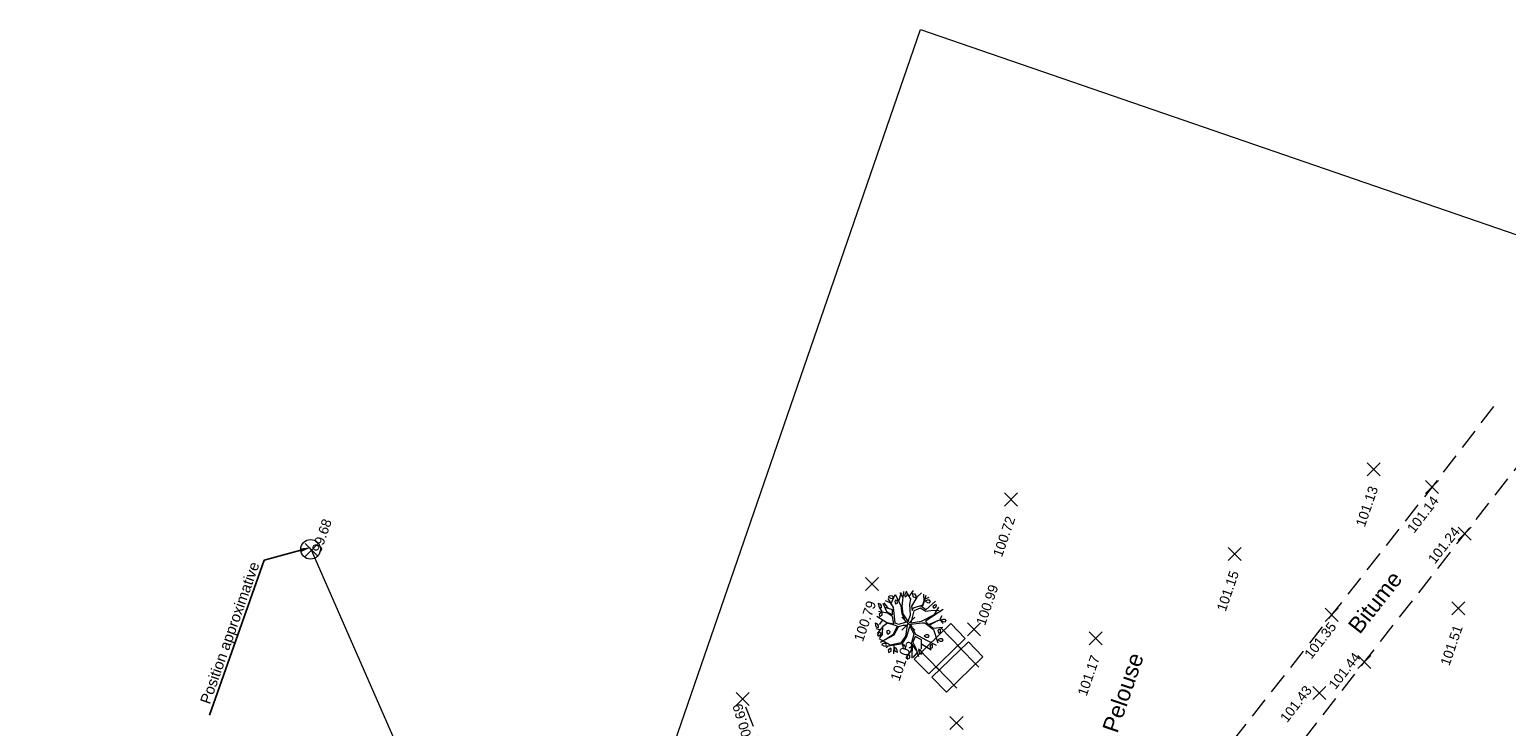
# Model space of a CAD drawing. Header units: metres. Extents: x 1525420.5 to 1525506.7, y 4222321 to 4222419.7.
# Tile 7 of 9: x 1525423.1 to 1525468.5, y 4222398.3 to 4222419.7. Entities that reach past the tile are written whole.
import ezdxf
from ezdxf import colors
from ezdxf.entities.mleader import LeaderData, LeaderLine
from ezdxf.enums import TextEntityAlignment as Align
from ezdxf.math import Vec2, Vec3

# ---------------------------------------------------------------- set-up
doc = ezdxf.new("R2010")
doc.units = ezdxf.units.M
doc.header["$LTSCALE"] = 0.2
doc.header["$PDMODE"] = 3
doc.header["$PDSIZE"] = 0.2
doc.linetypes.add('CACHE2', pattern=[4.7625, 3.175, -1.5875])
doc.layers.get('0').update_dxf_attribs({"lineweight": 9})
for name, color, linetype, lineweight in [('0_Cadre', 7, 'Continuous', 9), ('Mobilier urbain', 250, 'Continuous', 9), ('Points', 7, 'Continuous', 9), ('Points_Alt', 7, 'Continuous', 9), ('Réseau_EU_Ligne', 36, 'Continuous', 9), ('Réseau_EU_Symbole', 36, 'Continuous', 9), ('Réseau_EU_Texte', 36, 'Continuous', 9), ('Voirie_Bordure', 7, 'CACHE2', 9), ('Voirie_Texte', 7, 'Continuous', 9), ('Végétation_Symbole', 75, 'Continuous', 9), ('Végétation_Texte', 75, 'Continuous', 9)]:
    doc.layers.add(name, color=color, linetype=linetype, lineweight=lineweight)
doc.styles.add('ARC GEO 6', font='simplex.shx', dxfattribs={"width": 0.6, "oblique": 18})
doc.styles.get("Standard").update_dxf_attribs({"font": 'arial.ttf'})

# ---------------------------------------------------------------- blocks, each defined once
blk = doc.blocks.new('v024')
at = {"color": 0, "linetype": 'Continuous'}
for p, q in [((-0.194, 0.773), (-0.125, 0.977)), ((0.263, 0.755), (0.194, 0.961)), ((0.269, 0.839), (0.375, 0.914)), ((-0.681, 0.436), (-0.831, 0.459)), ((-0.65, 0.406), (-0.606, 0.714)), ((-0.369, 0.695), (-0.481, 0.806)), ((-0.456, 0.561), (-0.444, 0.822)), ((0.669, 0.469), (0.731, 0.714)), ((0.856, 0.361), (0.888, 0.506)), ((-0.819, 0.109), (-0.931, 0.214)), ((-0.681, 0.267), (-0.85, 0.391)), ((-0.75, -0.409), (-0.862, -0.409)), ((-0.756, -0.113), (-0.819, -0.264)), ((-0.494, -0.619), (-0.575, -0.698)), ((-0.231, -0.725), (-0.169, -0.98)), ((0.487, -0.742), (0.406, -0.927)), ((0.538, -0.461), (0.862, -0.556))]:
    blk.add_line(p, q, dxfattribs=at)
at = {"color": 0, "linetype": 'Continuous', "flags": 128}
for points in [[(-0.013, 0.053), (-0.225, 0.23), (-0.319, 0.445), (-0.388, 0.87)], [(-0.019, 0.055), (-0.006, 0.261), (-0.113, 0.553), (-0.125, 0.708), (-0.331, 0.9)], [(0.125, 0.977), (0.025, 0.816), (-0.05, 0.514), (0.006, 0.398), (0.019, 0.483), (0.256, 0.653), (0.275, 0.953)], [(-0.788, 0.538), (-0.556, 0.328), (-0.388, -0.086), (-0.275, -0.102), (-0.081, 0.02), (-0.25, 0.222), (-0.344, 0.441), (-0.594, 0.706)], [(0.769, 0.622), (0.531, 0.542), (0.394, 0.481), (0.212, 0.538), (0.05, 0.406), (0.062, 0.045), (0.356, 0.177), (0.669, 0.469), (0.812, 0.622)], [(0.581, 0.852), (0.381, 0.527), (0.244, 0.58), (0.219, 0.589), (0.269, 0.647), (0.269, 0.836)], [(0.869, 0.684), (0.462, 0.206), (0.581, 0.144), (0.856, 0.361), (0.987, 0.283)], [(-0.406, -0.125), (-0.506, 0.069), (-0.669, 0.122), (-0.944, 0.098)], [(-0.8, 0.275), (-0.575, 0.261), (-0.525, 0.113), (-0.7, 0.153), (-0.875, 0.361)], [(-0.006, 0), (0, 0), (0, 0.008)], [(0, -0.008), (0, 0), (0.006, 0)], [(0.975, -0.388), (0.638, -0.325), (0.3, -0.25), (0.069, -0.002), (0.388, 0.13), (0.462, 0.153), (0.756, 0.036), (0.987, -0.302)], [(0.8, 0.319), (0.612, 0.13), (0.744, 0.075), (1.006, 0.183)], [(-0.406, -0.133), (-0.612, -0.156), (-0.95, -0.056)], [(-0.319, -0.164), (-0.594, -0.164), (-0.7, -0.294), (-0.8, -0.533)], [(-0.706, -0.298), (-0.65, -0.527), (-0.7, -0.641)], [(-0.256, -0.164), (-0.125, -0.086), (-0.019, -0.056), (0.019, -0.38), (-0.05, -0.603), (-0.331, -0.756), (-0.7, -0.672)], [(-0.256, -0.163), (-0.312, -0.448), (-0.638, -0.769)], [(-0.319, -0.163), (-0.294, -0.163), (-0.337, -0.43), (-0.369, -0.488), (-0.5, -0.62)], [(-0.431, -0.864), (-0.388, -0.795), (-0.006, -0.611), (0.069, -0.38), (0.069, -0.062), (0.244, -0.256), (0.244, -0.517), (0.3, -0.734), (0.212, -0.988)], [(0.581, -0.611), (0.506, -0.348), (0.3, -0.311), (0.275, -0.486), (0.4, -0.617), (0.562, -0.85)], [(-0.312, -0.858), (-0.35, -0.92), (-0.312, -0.981), (-0.263, -0.92), (-0.275, -0.858), (-0.312, -0.848)], [(0.45, -0.694), (0.275, -0.55), (0.388, -0.95)]]:
    blk.add_lwpolyline(points, dxfattribs=at)
for points in [[(0, 0.791), (-0.075, 0.791), (-0.131, 0.886), (-0.069, 0.886), (-0.019, 0.844)], [(-0.638, 0.622), (-0.675, 0.648), (-0.737, 0.631), (-0.788, 0.587), (-0.712, 0.569), (-0.65, 0.58)], [(-0.562, 0.508), (-0.525, 0.447), (-0.513, 0.455), (-0.475, 0.489), (-0.5, 0.561), (-0.55, 0.553)], [(-0.263, 0.791), (-0.275, 0.852), (-0.312, 0.859), (-0.35, 0.791), (-0.312, 0.728)], [(0.444, 0.808), (0.406, 0.834), (0.344, 0.817), (0.294, 0.772), (0.369, 0.755), (0.431, 0.764)], [(0.594, 0.631), (0.556, 0.694), (0.6, 0.762), (0.631, 0.755), (0.644, 0.694)], [(-1.013, 0.323), (-0.962, 0.227), (-0.888, 0.227), (-0.9, 0.28), (-0.95, 0.323)], [(-0.812, 0.023), (-0.825, 0.084), (-0.856, 0.094), (-0.9, 0.023), (-0.862, -0.038)], [(1.044, 0.394), (1.006, 0.42), (0.944, 0.402), (0.894, 0.359), (0.969, 0.341), (1.031, 0.35)], [(0.944, -0.011), (0.981, 0.023), (0.956, 0.095), (0.906, 0.084), (0.894, 0.042), (0.931, -0.02)], [(-0.812, -0.355), (-0.825, -0.302), (-0.875, -0.259), (-0.944, -0.259), (-0.888, -0.355)], [(-0.525, -0.428), (-0.544, -0.367), (-0.506, -0.347), (-0.456, -0.38), (-0.456, -0.428), (-0.494, -0.477)], [(0.694, -0.18), (0.656, -0.153), (0.594, -0.17), (0.544, -0.214), (0.619, -0.233), (0.681, -0.223)], [(0.856, -0.408), (0.806, -0.417), (0.794, -0.461), (0.831, -0.523), (0.844, -0.514), (0.881, -0.478)], [(1.081, -0.153), (1.019, -0.17), (0.969, -0.214), (1.044, -0.233), (1.106, -0.223), (1.119, -0.18)], [(-0.737, -0.611), (-0.775, -0.55), (-0.731, -0.48), (-0.7, -0.488), (-0.688, -0.55)], [(-0.438, -0.778), (-0.475, -0.752), (-0.538, -0.77), (-0.587, -0.814), (-0.513, -0.831), (-0.45, -0.823)], [(-0.144, -0.797), (-0.206, -0.797), (-0.15, -0.894), (-0.075, -0.894), (-0.094, -0.841)], [(0.069, -0.645), (0.006, -0.645), (0.056, -0.744), (0.131, -0.744), (0.119, -0.691)], [(0.5, -0.656), (0.556, -0.752), (0.631, -0.752), (0.619, -0.698), (0.569, -0.656)], [(0.275, -0.884), (0.231, -0.955), (0.269, -1.016), (0.319, -0.955), (0.306, -0.894)]]:
    blk.add_lwpolyline(points, close=True, dxfattribs=at)
blk = doc.blocks.new('M011')
at = {"color": 0}
for points in [[(0, 0.885829), (2, 0.885829), (2, 0.085829), (0, 0.085829)], [(0, -0.885829), (2, -0.885829), (2, -0.085829), (0, -0.085829)]]:
    blk.add_lwpolyline(points, close=True, dxfattribs=at)
for points in [[(0.4, -0.085829), (0.4, 1.057486)], [(1.6, -0.085829), (1.6, 1.057486)], [(0.4, 0.085829), (0.4, -1.057486)], [(1.6, 0.085829), (1.6, -1.057486)]]:
    blk.add_lwpolyline(points, dxfattribs=at)
blk = doc.blocks.new('AL_TCPOINT')
at = {"layer": 'Points'}
blk.add_point((0, 0), dxfattribs=at)
at = {"layer": 'Points_Alt', "style": 'ARC GEO 6', "oblique": 18, "width": 0.6}
blk.add_attdef('ALT', text='', height=0.1, dxfattribs=at).set_placement((0.25, -0.1), align=Align.MIDDLE_LEFT)
blk = doc.blocks.new('AFF05')
for radius in [0.5, 0.01]:
    blk.add_circle((0, 0), radius)

msp = doc.modelspace()

# ---------------------------------------------------------------- linework, layer by layer
at = {"layer": '0_Cadre'}
msp.add_lwpolyline([(1525423.144, 4222340.324), (1525450.508, 4222419.742), (1525506.668, 4222400.392), (1525479.304, 4222320.974)], close=True, dxfattribs=at)
at = {"layer": 'Réseau_EU_Ligne', "flags": 128}
msp.add_lwpolyline([(1525444.81, 4222374.035), (1525431.804, 4222403.743)], dxfattribs=at)
at = {"layer": 'Voirie_Bordure', "flags": 128}
for points in [[(1525468.106, 4222408.153), (1525466.219, 4222405.685), (1525463.134, 4222401.751), (1525460.049, 4222397.816), (1525456.963, 4222393.882), (1525456.912, 4222393.533)], [(1525470.3, 4222408.179), (1525467.218, 4222404.242), (1525464.135, 4222400.305), (1525461.053, 4222396.368), (1525458.831, 4222393.531), (1525458.88, 4222393.245)]]:
    msp.add_lwpolyline(points, dxfattribs=at)
msp.add_lwpolyline([(1525451.509, 4222386.558, -0.067779), (1525448.698, 4222390.71), (1525446.607, 4222395.185), (1525445.041, 4222399.16)], format="xyb", dxfattribs=at)

# ---------------------------------------------------------------- block references
at = {"layer": 'Mobilier urbain', "xscale": 0.7801347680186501, "yscale": 0.8006828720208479, "zscale": 0.8698762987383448, "rotation": 44.12896462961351}
msp.add_blockref('M011', (1525450.81, 4222399.884), dxfattribs=at)
at = {"layer": 'Points'}
ref = msp.add_blockref('AL_TCPOINT', (1525464.427, 4222406.223), dxfattribs=dict(at, rotation=70.98859408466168))
ref.add_attrib('ALT', '101.13', dxfattribs={"layer": 'Points_Alt', "height": 0.3, "rotation": 70.9886}).set_placement((1525464.007, 4222404.479), align=Align.MIDDLE_LEFT)
ref = msp.add_blockref('AL_TCPOINT', (1525466.219, 4222405.685), dxfattribs=dict(at, rotation=52.60505867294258))
ref.add_attrib('ALT', '101.14', dxfattribs={"layer": 'Points_Alt', "height": 0.3, "rotation": 412.6051}).set_placement((1525465.545, 4222404.327), align=Align.MIDDLE_LEFT)
ref = msp.add_blockref('AL_TCPOINT', (1525453.285, 4222405.296), dxfattribs=dict(at, rotation=70.98859408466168))
ref.add_attrib('ALT', '100.72', dxfattribs={"layer": 'Points_Alt', "height": 0.3, "rotation": 70.9886}).set_placement((1525452.865, 4222403.552), align=Align.MIDDLE_LEFT)
ref = msp.add_blockref('AL_TCPOINT', (1525431.804, 4222403.743), dxfattribs=dict(at, rotation=70.73517926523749))
ref.add_attrib('ALT', '99.68', dxfattribs={"layer": 'Points_Alt', "height": 0.3, "rotation": 70.7352}).set_placement((1525431.804, 4222403.743), align=Align.TOP_LEFT)
ref = msp.add_blockref('AL_TCPOINT', (1525467.218, 4222404.242), dxfattribs=dict(at, rotation=51.93916723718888))
ref.add_attrib('ALT', '101.24', dxfattribs={"layer": 'Points_Alt', "height": 0.3, "rotation": 411.9392}).set_placement((1525466.185, 4222403.385), align=Align.MIDDLE_LEFT)
ref = msp.add_blockref('AL_TCPOINT', (1525460.155, 4222403.624), dxfattribs=dict(at, rotation=70.98859408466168))
ref.add_attrib('ALT', '101.15', dxfattribs={"layer": 'Points_Alt', "height": 0.3, "rotation": 70.9886}).set_placement((1525459.735, 4222401.88), align=Align.MIDDLE_LEFT)
ref = msp.add_blockref('AL_TCPOINT', (1525449.013, 4222402.697), dxfattribs=dict(at, rotation=70.98859408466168))
ref.add_attrib('ALT', '100.79', dxfattribs={"layer": 'Points_Alt', "height": 0.3, "rotation": 70.9886}).set_placement((1525448.594, 4222400.953), align=Align.MIDDLE_LEFT)
ref = msp.add_blockref('AL_TCPOINT', (1525452.15, 4222401.304), dxfattribs=dict(at, rotation=70.98859408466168))
ref.add_attrib('ALT', '100.99', dxfattribs={"layer": 'Points_Alt', "height": 0.3, "rotation": 70.9886}).set_placement((1525452.345, 4222401.45), align=Align.MIDDLE_LEFT)
ref = msp.add_blockref('AL_TCPOINT', (1525463.134, 4222401.751), dxfattribs=dict(at, rotation=51.89683564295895))
ref.add_attrib('ALT', '101.35', dxfattribs={"layer": 'Points_Alt', "height": 0.3, "rotation": 411.8968}).set_placement((1525462.391, 4222400.462), align=Align.MIDDLE_LEFT)
ref = msp.add_blockref('AL_TCPOINT', (1525467.026, 4222401.952), dxfattribs=dict(at, rotation=70.98859408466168))
ref.add_attrib('ALT', '101.51', dxfattribs={"layer": 'Points_Alt', "height": 0.3, "rotation": 70.9886}).set_placement((1525466.606, 4222400.208), align=Align.MIDDLE_LEFT)
ref = msp.add_blockref('AL_TCPOINT', (1525450.133, 4222401.483), dxfattribs=dict(at, rotation=70.98859408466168))
ref.add_attrib('ALT', '101.05', dxfattribs={"layer": 'Points_Alt', "height": 0.3, "rotation": 70.9886}).set_placement((1525449.714, 4222399.739), align=Align.MIDDLE_LEFT)
ref = msp.add_blockref('AL_TCPOINT', (1525455.884, 4222401.025), dxfattribs=dict(at, rotation=70.98859408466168))
ref.add_attrib('ALT', '101.17', dxfattribs={"layer": 'Points_Alt', "height": 0.3, "rotation": 70.9886}).set_placement((1525455.464, 4222399.281), align=Align.MIDDLE_LEFT)
ref = msp.add_blockref('AL_TCPOINT', (1525464.135, 4222400.305), dxfattribs=dict(at, rotation=51.93916723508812))
ref.add_attrib('ALT', '101.44', dxfattribs={"layer": 'Points_Alt', "height": 0.3, "rotation": 411.9392}).set_placement((1525463.132, 4222399.525), align=Align.MIDDLE_LEFT)
ref = msp.add_blockref('AL_TCPOINT', (1525462.754, 4222399.352), dxfattribs=dict(at, rotation=52.41939228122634))
ref.add_attrib('ALT', '101.43', dxfattribs={"layer": 'Points_Alt', "height": 0.3, "rotation": 412.4194}).set_placement((1525461.647, 4222398.505), align=Align.MIDDLE_LEFT)
ref = msp.add_blockref('AL_TCPOINT', (1525445.041, 4222399.16), dxfattribs=dict(at, rotation=106.8026209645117))
ref.add_attrib('ALT', '100.69', dxfattribs={"layer": 'Points_Alt', "height": 0.3, "rotation": 466.8026}).set_placement((1525445.239, 4222397.779), align=Align.MIDDLE_LEFT)
ref = msp.add_blockref('AL_TCPOINT', (1525451.613, 4222398.425), dxfattribs=dict(at, rotation=70.98859408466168))
ref.add_attrib('ALT', '101.11', dxfattribs={"layer": 'Points_Alt', "height": 0.3, "rotation": 70.9886}).set_placement((1525451.193, 4222396.682), align=Align.MIDDLE_LEFT)
at = {"layer": 'Réseau_EU_Symbole', "xscale": 0.6039147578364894, "yscale": 0.6039147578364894, "zscale": 0.6039147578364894}
msp.add_blockref('AFF05', (1525431.774, 4222403.764, -1.13), dxfattribs=at)
at = {"layer": 'Végétation_Symbole', "xscale": 1.043928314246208, "yscale": 1.043928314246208, "zscale": 1.043928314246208, "rotation": 343.8317172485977}
msp.add_blockref('v024', (1525450.133, 4222401.483), dxfattribs=at)

# ---------------------------------------------------------------- texts
at = {"layer": 'Voirie_Texte'}
msp.add_text('Bitume', height=0.5, rotation=51.9392, dxfattribs=at).set_placement((1525463.995, 4222401.13))
at = {"layer": 'Végétation_Texte'}
msp.add_text('Pelouse', height=0.5, rotation=70.9886, dxfattribs=at).set_placement((1525456.55, 4222398.086))

# ---------------------------------------------------------------- leaders
at = {"layer": 'Réseau_EU_Texte'}
ml = msp.add_multileader_mtext('Standard', dxfattribs=at)
ml.set_content('Position approximative', color=256)
ml.set_leader_properties()
ml.build(insert=Vec2(0, 0))
ml.multileader.update_dxf_attribs({"text_right_attachment_type": 6, "dogleg_length": 0.36, "arrow_head_size": 0.327, "scale": 4.081477})
ctx = ml.context
ctx.base_point, ctx.scale, ctx.char_height, ctx.arrow_head_size, ctx.landing_gap_size, ctx.plane_origin, ctx.plane_x_axis, ctx.plane_y_axis = Vec3(1525428.532, 4222398.916), 4.081477, 0.32652, 0.327, 0.163, Vec3(1525431.151, 4222402.933), Vec3(0.333719, 0.942673), Vec3(-0.942673, 0.333719)
ctx.right_attachment, ctx.text_align_type = 6, 2
notes = []
notes.append((ctx, [(0, (1, 1, 0), (1525430.351, 4222403.429), (-0.333719, -0.942673), 9.361851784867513e-11, [(0, [(1525431.795, 4222403.826)], 0, [])])]))
ctx.mtext.insert, ctx.mtext.text_direction, ctx.mtext.rotation, ctx.mtext.alignment, ctx.mtext.flow_direction = Vec3(1525429.903, 4222403.415), Vec3(0.333719, 0.942673), 1.23055, 3, 5
for ctx, leaders in notes:
    for number, flags, end, landing, length, lines in leaders:
        leader = LeaderData()
        leader.index, (leader.has_last_leader_line, leader.has_dogleg_vector, leader.attachment_direction) = number, flags
        leader.last_leader_point, leader.dogleg_vector, leader.dogleg_length = Vec3(end), Vec3(landing), length
        for number, points, colour, breaks in lines:
            line = LeaderLine()
            line.index, line.vertices, line.color, line.breaks = number, Vec3.list(points), colors.encode_raw_color(colour), breaks
            leader.lines.append(line)
        ctx.leaders.append(leader)

doc.saveas('drawing.dxf')
